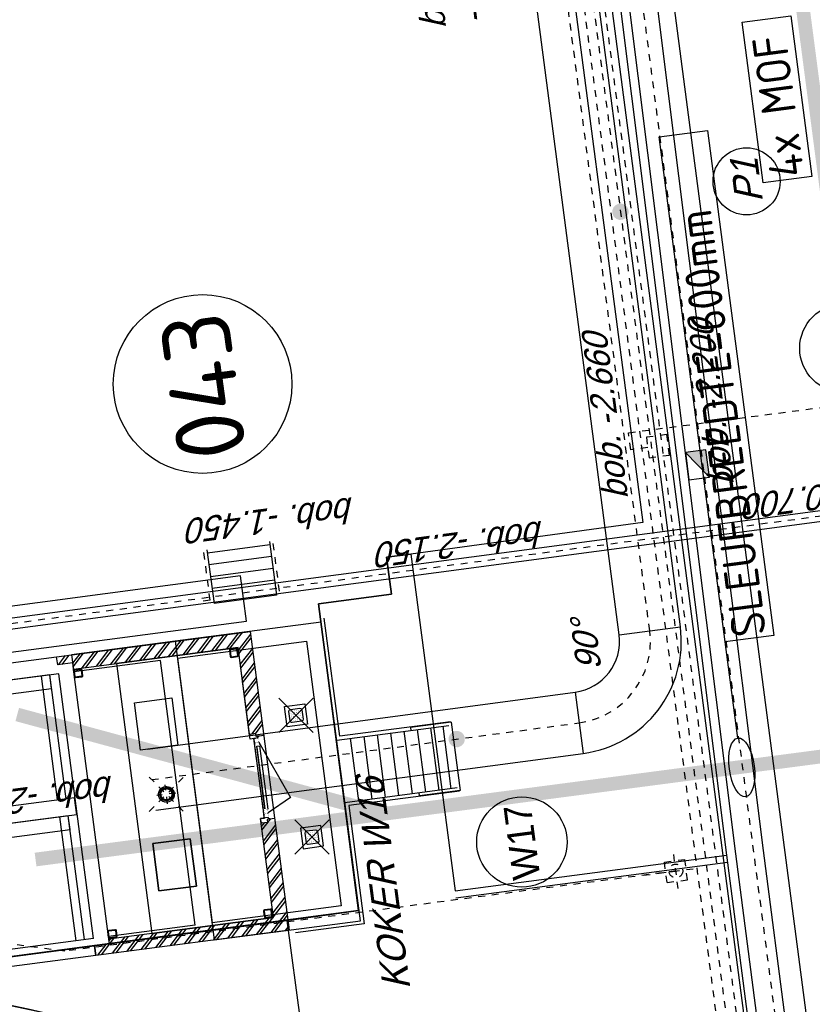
# Model space of a CAD drawing. Header units: metres. Extents: x 118052 to 118564, y 454784 to 455719.
# Tile 42 of 160: x 118235 to 118246, y 455232 to 455247. Entities that reach past the tile are written whole.
import ezdxf
from ezdxf.enums import TextEntityAlignment as Align

# ---------------------------------------------------------------- set-up
doc = ezdxf.new("R2010")
doc.units = ezdxf.units.M
doc.header["$LTSCALE"] = 0.5
doc.header["$PDMODE"] = 3
doc.header["$PDSIZE"] = 0.25
for name, pattern in [('CENTER', [2, 1.25, -0.25, 0.25, -0.25]), ('DASHED', [19.049999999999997, 12.7, -6.35]), ('HIDDEN2', [4.762499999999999, 3.175, -1.5875]), ('Tauw_L_Center1', [13, 8, -1.67, 1.66, -1.67]), ('Tauw_L_Center2', [6.4990000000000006, 4, -0.833, 0.833, -0.833]), ('Tauw_L_Center3', [4.338, 2.66, -0.556, 0.556, -0.5660000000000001])]:
    doc.linetypes.add(name, pattern=pattern)
for name, color, linetype in [('_gebouwen', 7, 'Continuous'), ('_molgoot', 7, 'Continuous'), ('_ob10', 7, 'Continuous'), ('_straatkolk', 7, 'Continuous'), ('_tb13', 7, 'Continuous'), ('_verharding', 7, 'Continuous'), ('A06-001-01', 7, 'Continuous'), ('EL_N_A_EB00----REVISIE~-_-----', 1, 'Continuous'), ('GRAAFWERKZAAMHEDEN', 6, 'Continuous'), ('KABELLOOP', 6, 'Continuous'), ('Koningsstal VIEUWPORT', 254, 'Continuous'), ('MOF', 6, 'Continuous'), ('ZU_B_-_EL999---LD_pvc160_vbr11~H_-----', 1, 'Tauw_L_Center2'), ('ZU_B_-_EL999---SYM_DRAINPUT~-_002--', 2, 'Tauw_L_Center2'), ('ZU_N_-_AB00----ONDERDEEL__18_^200~N_-----', 7, 'Continuous'), ('ZU_N_-_AB00----ONDERDEEL__20_^200~M_-----', 7, 'Continuous'), ('ZU_N_-_AL999---LP_PE-75_sdr00__18_^200~-_-----', 7, 'Continuous'), ('ZU_N_-_AL999---LS_gvk900_vgr05__18_^200~N_-----', 7, 'Continuous'), ('ZU_N_-_AL999---LS_pvc160_vbr11__18_^200~N_-----', 7, 'Continuous'), ('ZU_N_-_AL999---LW_gvk500_sdr00__18_^200~N_-----', 7, 'Continuous'), ('ZU_N_-_AL999---LW_gvk900_vgr05__18_^200~B_-----', 7, 'Continuous'), ('ZU_N_-_AL999---LW_gvk900_vgr05__18_^200~N_-----', 7, 'Continuous'), ('ZU_N_-_AL999---LW_gvk900_vgr05__20_^200~M_-----', 7, 'Continuous'), ('ZU_N_-_EL999---LB_PE-110_sdr00~H_-----', 2, 'Tauw_L_Center2'), ('ZU_N_-_EL999---LK_pvc125_sdr34~H_-----', 2, 'Tauw_L_Center2'), ('ZU_N_-_EL999---LP_PE-75_sdr00~H_-----', 2, 'Tauw_L_Center2'), ('ZU_N_-_EL999---LR_PE-110_sdr00~H_-----', 2, 'Tauw_L_Center2'), ('ZU_N_-_EL999---LS_pvc160_vbr11~H_-----', 2, 'Tauw_L_Center2'), ('ZU_N_-_EL999---LS_pvc160_vbr11~W_-----', 8, 'Continuous'), ('ZU_N_-_EL999---LW_gvk900_vgr05~H_-----', 2, 'Tauw_L_Center1'), ('ZU_N_-_EL999---LW_gvk900_vgr05~W_-----', 2, 'Continuous'), ('ZU_N_-_EL999---SYM_STRAATKOLK~-_----c', 7, 'Tauw_L_Center2'), ('ZU_N_-_ML999---LK_pvc125_sdr34__20_^200~M_-----', 7, 'Continuous'), ('ZU_N_-_ML999---LW_gvk900_vgr05__20_^200~M_-----', 7, 'Continuous'), ('ZU_N_A_EB00--GhALU_LEUNING~-_-----', 7, 'Tauw_L_Center3'), ('ZU_N_A_EB00--GhALU_TRAP_DUN~-_-----', 7, 'Continuous'), ('ZU_N_D_EB00--F-METSELWERK~-_-----', 7, 'Continuous')]:
    doc.layers.add(name, color=color, linetype=linetype)
doc.layers.add('ZU_N_-_AL999---LP_PE-75_sdr00__20_^200~Mt-----', color=7, linetype='Continuous', plot=False)
doc.layers.add('ZU_N_-_ML999---LP_PE-75_sdr00__20_^200~Mt-----', color=7, linetype='Continuous', plot=False)
doc.styles.add('BURO-025', font='Isocp.shx', dxfattribs={"height": 500})
doc.styles.add('ISOCPEUR', font='isocpeur.ttf', dxfattribs={"height": 2.5})
doc.styles.add('tcb_isocp', font='tcb_isocp.shx')

# ---------------------------------------------------------------- blocks, each defined once
blk = doc.blocks.new('*U9')
at = {"layer": '_straatkolk'}
blk.add_hatch(color=256, dxfattribs=at).paths.add_polyline_path([(0.1997073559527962, -0.1502915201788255), (0.1997073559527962, 0.1497084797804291), (-0.2002926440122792, -0.1502915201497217)])
blk.add_lwpolyline([(0.1997073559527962, -0.1502915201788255), (0.1997073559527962, 0.1497084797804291), (-0.2002926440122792, 0.1497084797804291), (-0.2002926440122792, -0.1502915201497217)], close=True, dxfattribs=at)
blk.add_lwpolyline([(-0.2002926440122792, -0.1502915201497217), (0.1997073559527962, 0.1497084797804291)], dxfattribs=at)
blk = doc.blocks.new('_ZUSTRPBA')
at = {"linetype": 'CENTER'}
for p, q in [((-140, 0), (140, 0)), ((0, 140), (0, -140))]:
    blk.add_line(p, q, dxfattribs=at)
at = {"color": 8, "linetype": 'HIDDEN2'}
blk.add_circle((0, 0), 115, dxfattribs=at)
for radius in [95, 83]:
    blk.add_circle((0, 0), radius)
at = {"linetype": 'CENTER'}
blk.add_point((0, 0), dxfattribs=at)
blk = doc.blocks.new('A$C4EE30D3E')
at = {"layer": 'ZU_N_D_EB00--F-METSELWERK~-_-----'}
h = blk.add_hatch(dxfattribs=at)
h.set_pattern_fill('10300013,O', color=256, scale=75000, angle=360)
h.set_pattern_definition([(135, (819.9998546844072, -7044.293678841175), (-106.0660171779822, -106.0660171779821), []), (135, (766.9673546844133, -7044.293678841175), (-106.0660171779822, -106.0660171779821), [])])
h.paths.add_polyline_path([(209.999854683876, -5839.293678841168), (139.9998546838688, -5839.293678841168), (139.9998546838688, -5619.293678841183), (-0.0001453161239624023, -5619.293678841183), (-0.0001453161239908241, -8469.293678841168), (1639.999854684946, -8469.293678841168), (1639.999854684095, -8354.29367884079), (1597.999854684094, -8354.29367884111), (1597.999854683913, -8259.293678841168), (209.999854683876, -8259.293678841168)])
h = blk.add_hatch(dxfattribs=at)
h.set_pattern_fill('10300013,O', color=256, scale=75000, angle=360)
h.set_pattern_definition([(135, (3624.999854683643, -7044.293678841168), (-106.0660171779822, -106.0660171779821), []), (135, (3571.967354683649, -7044.293678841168), (-106.0660171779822, -106.0660171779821), [])])
h.paths.add_polyline_path([(4389.999854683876, -5619.293678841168), (4269.999854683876, -5619.293678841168), (4269.999854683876, -5839.293678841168), (4179.999854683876, -5839.293678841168), (4179.999854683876, -8259.293678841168), (2901.999854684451, -8259.293678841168), (2901.999854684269, -8354.29367884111), (2859.999854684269, -8354.29367884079), (2859.999854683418, -8469.293678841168), (4389.999854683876, -8469.293678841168)])
for p, q in [((4139.999854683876, -5619.293678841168), (4139.999854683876, 999.9999971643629)), ((249.999854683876, -5361.640278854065), (2069.999854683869, -5361.640278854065)), ((2319.999854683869, -5361.640278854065), (4139.999854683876, -5361.640278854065)), ((249.999854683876, -5486.640278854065), (2069.999854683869, -5486.640278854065)), ((2319.999854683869, -5486.640278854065), (4139.999854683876, -5486.640278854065)), ((-0.0001453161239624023, -8469.293678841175), (-0.0001453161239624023, -5619.293678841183)), ((-0.0001453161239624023, -5619.293678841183), (139.9998546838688, -5619.293678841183)), ((139.9998546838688, -5839.293678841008), (139.9998546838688, -5619.293678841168)), ((139.9998546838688, -5619.293678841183), (139.9998546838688, -5839.293678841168)), ((2069.999854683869, -5611.640278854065), (2319.999854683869, -5611.640278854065)), ((4269.999854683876, -5619.293678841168), (4389.999854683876, -5619.293678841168)), ((4269.999854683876, -5839.293678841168), (4269.999854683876, -5619.293678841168)), ((4269.999854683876, -5619.293678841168), (4389.999854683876, -5619.293678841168)), ((4269.999854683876, -5839.293678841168), (4269.999854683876, -5619.293678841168)), ((4389.999854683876, -5619.293678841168), (4389.999854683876, -8469.293678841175)), ((139.9998546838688, -5839.293678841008), (249.999854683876, -5839.293678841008)), ((139.9998546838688, -5839.293678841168), (209.999854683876, -5839.293678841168)), ((209.999854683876, -8259.293678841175), (209.999854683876, -5839.293678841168)), ((249.999854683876, -7111.640278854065), (249.999854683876, -5839.293678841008)), ((249.999854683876, -5839.293678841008), (4139.999854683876, -5839.293678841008)), ((4159.999854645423, -5839.293678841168), (4069.999854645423, -5839.293678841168)), ((4139.999854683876, -7111.640278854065), (4139.999854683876, -5839.293678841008)), ((4139.999854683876, -5839.293678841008), (4269.999854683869, -5839.293678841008)), ((4139.999854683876, -5839.293678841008), (4169.999854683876, -5839.293678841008)), ((4179.999854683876, -5839.293678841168), (4179.999854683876, -8259.293678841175)), ((249.999854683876, -7111.640278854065), (4139.999854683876, -7111.640278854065)), ((-0.0001453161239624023, -7361.640278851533), (-0.0001453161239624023, -9511.295225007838)), ((249.9998547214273, -9261.295225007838), (249.9998546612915, -7361.640278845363)), ((4139.999854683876, -7361.640278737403), (249.9998546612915, -7361.640278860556)), ((4139.999854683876, -7361.640278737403), (4139.999854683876, -9261.295225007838)), ((4389.999854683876, -9511.295225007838), (4389.999854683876, -7361.640278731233)), ((209.999854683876, -8259.293678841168), (1664.999854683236, -8259.293678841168)), ((1597.999854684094, -8354.29367884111), (1597.999854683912, -8259.293678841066)), ((1609.999854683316, -8269.293678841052), (1597.999854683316, -8269.29367884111)), ((1597.999854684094, -8354.29367884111), (1597.999854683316, -8269.29367884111)), ((1664.999854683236, -8259.293678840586), (1609.999854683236, -8259.293678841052)), ((1609.999854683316, -8269.293678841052), (1609.999854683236, -8259.293678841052)), ((1664.999854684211, -8374.293678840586), (1664.999854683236, -8259.293678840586)), ((1664.999854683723, -8316.820662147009), (2834.99985468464, -8316.820662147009)), ((1724.097308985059, -8316.820662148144), (1736.36602673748, -8316.820662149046)), ((2775.902400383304, -8316.820662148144), (2763.633682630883, -8316.820662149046)), ((2834.999854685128, -8259.293678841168), (4179.999854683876, -8259.293678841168)), ((2834.999854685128, -8259.293678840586), (2889.999854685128, -8259.293678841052)), ((2834.999854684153, -8374.293678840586), (2834.999854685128, -8259.293678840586)), ((2889.999854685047, -8269.293678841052), (2889.999854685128, -8259.293678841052)), ((2889.999854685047, -8269.293678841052), (2901.999854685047, -8269.29367884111)), ((2901.999854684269, -8354.29367884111), (2901.999854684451, -8259.293678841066)), ((2901.999854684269, -8354.29367884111), (2901.999854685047, -8269.29367884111)), ((1639.999854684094, -8354.29367884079), (1597.999854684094, -8354.29367884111)), ((1639.999854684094, -8354.29367884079), (1597.999854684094, -8354.29367884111)), ((1639.999854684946, -8469.29367883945), (1639.999854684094, -8354.29367884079)), ((1664.999854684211, -8374.293678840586), (1639.999854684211, -8374.29367884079)), ((1724.097308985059, -8381.815130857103), (1736.36602673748, -8381.815130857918)), ((1914.089940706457, -8733.79666702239), (1734.551874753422, -8381.815130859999)), ((2720.018102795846, -8381.815130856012), (1786.525841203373, -8381.815130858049)), ((2700.018102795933, -8342.120140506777), (1799.981606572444, -8342.120140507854)), ((1799.981606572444, -8342.120140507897), (2713.473868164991, -8342.120140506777)), ((2773.611825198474, -8381.81513085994), (1914.089940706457, -8733.79666702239)), ((2713.473868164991, -8381.81513085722), (2713.473868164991, -8342.120140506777)), ((2775.902400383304, -8381.815130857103), (2763.633682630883, -8381.815130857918)), ((2834.999854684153, -8374.293678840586), (2834.999854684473, -8327.005339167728)), ((2834.999854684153, -8374.293678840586), (2859.999854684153, -8374.29367884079)), ((2859.999854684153, -8374.29367884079), (2859.999854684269, -8354.29367884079)), ((2859.999854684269, -8354.29367884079), (2901.999854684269, -8354.29367884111)), ((2859.999854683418, -8469.29367883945), (2859.999854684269, -8354.29367884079)), ((2859.999854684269, -8354.29367884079), (2901.999854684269, -8354.29367884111)), ((-0.0001453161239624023, -8469.293678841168), (4389.999854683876, -8469.293678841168)), ((4139.999854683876, -9261.295225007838), (249.9998547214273, -9261.295225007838)), ((-0.0001453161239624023, -9511.295225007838), (4389.999854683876, -9511.295225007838)), ((1734.99985464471, -11159.69268491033), (1734.999854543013, -9511.295225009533)), ((2654.999854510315, -9511.295225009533), (2654.999854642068, -11159.69268488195)), ((2654.999854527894, -9710.015632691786), (1734.999854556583, -9710.01563272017)), ((2654.999854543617, -9906.690315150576), (1734.999854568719, -9906.690315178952)), ((2654.999854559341, -10103.36499760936), (1734.999854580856, -10103.36499763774)), ((2654.999854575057, -10300.03968006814), (1734.999854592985, -10300.03968009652)), ((1694.999854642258, -11200.00000292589), (1694.999854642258, -10600.00000292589)), ((1694.999854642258, -10600.00000292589), (1734.999854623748, -10600.00000292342)), ((2654.99985459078, -10496.71436252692), (1734.999854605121, -10496.71436255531)), ((2694.99985459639, -10600.0000028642), (2654.9998546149, -10600.00000286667)), ((2694.999854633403, -11200.0000028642), (2694.99985459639, -10600.0000028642)), ((2654.999854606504, -10693.38904498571), (1734.999854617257, -10693.38904501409)), ((2654.99985462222, -10890.0637274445), (1734.999854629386, -10890.06372747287)), ((2654.999854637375, -11068.39145600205), (1734.999854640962, -11068.39145603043)), ((2694.999854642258, -11200.00000289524), (1694.999854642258, -11200.00000292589))]:
    blk.add_line(p, q, dxfattribs=at)
for points in [[(-38.83307721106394, 1249.999997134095), (4389.999854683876, 1249.999997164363), (4389.999854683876, -5619.293678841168)], [(2069.999854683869, -5611.640278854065), (2069.999854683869, -1000.000002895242)], [(2319.999854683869, -5611.640278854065), (2319.999854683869, -1000.000002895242)], [(249.999854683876, -5619.293678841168), (249.999854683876, -2156.846134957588), (-128.5851592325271, -2080.833560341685)], [(139.9998546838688, -5619.293678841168), (-0.0001453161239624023, -5619.293678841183), (-0.0001453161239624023, -2361.640278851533), (-168.683258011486, -2327.771960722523)], [(249.999854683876, -5619.293678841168), (4139.999854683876, -5619.293678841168)], [(4389.999854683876, -7361.640278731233), (-0.0001453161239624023, -7361.640278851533)], [(1684.999854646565, -11189.69113788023), (1684.999854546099, -9561.295225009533), (-50.00014524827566, -9561.295225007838), (-50.000145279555, -8547.269211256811)], [(2704.999854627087, -11189.69113783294), (2704.999854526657, -9561.29522494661), (4442.744072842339, -9561.295224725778)]]:
    blk.add_lwpolyline(points, dxfattribs=at)
for points in [[(2069.999854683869, -5486.640278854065), (2069.999854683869, -2236.640278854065), (1869.999854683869, -2236.640278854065), (1869.999854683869, -5486.640278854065)], [(4139.999854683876, -5486.640278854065), (4139.999854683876, -2236.640278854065), (3939.999854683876, -2236.640278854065), (3939.999854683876, -5486.640278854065)], [(1507.618902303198, -7205.35628735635), (1507.618902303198, -6655.35628735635), (812.3808070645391, -6655.35628735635), (812.3808070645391, -7205.35628735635)], [(2882.380807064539, -7205.35628735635), (2882.380807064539, -6655.35628735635), (3577.618902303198, -6655.35628735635), (3577.618902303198, -7205.35628735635)], [(1149.999854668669, -8819.293678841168), (1149.999854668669, -9119.293678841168), (1449.999854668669, -9119.293678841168), (1449.999854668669, -8819.293678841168)], [(3239.999854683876, -8819.293678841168), (3239.999854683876, -9119.293678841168), (2939.999854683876, -9119.293678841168), (2939.999854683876, -8819.293678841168)]]:
    blk.add_lwpolyline(points, close=True, dxfattribs=at)
at = {"layer": 'ZU_N_D_EB00--F-METSELWERK~-_-----', "flags": 128}
for points in [[(279.999854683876, -5959.293678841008), (235.999854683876, -5959.293678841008, -0.414213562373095), (219.999854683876, -5943.293678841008), (219.999854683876, -5855.293678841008, -0.414213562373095), (235.999854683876, -5839.293678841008), (323.999854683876, -5839.293678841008, -0.4142135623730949), (339.999854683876, -5855.293678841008), (339.999854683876, -5943.293678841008, -0.414213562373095), (323.999854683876, -5959.293678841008)], [(279.999854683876, -5949.293678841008), (235.999854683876, -5949.293678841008, -0.4142135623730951), (229.999854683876, -5943.293678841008), (229.999854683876, -5855.293678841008, -0.4142135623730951), (235.999854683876, -5849.293678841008), (323.999854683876, -5849.293678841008, -0.4142135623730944), (329.999854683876, -5855.293678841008), (329.999854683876, -5943.293678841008, -0.4142135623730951), (323.999854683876, -5949.293678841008)], [(4109.999854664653, -5959.293678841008), (4065.999854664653, -5959.293678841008, -0.414213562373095), (4049.999854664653, -5943.293678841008), (4049.999854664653, -5855.293678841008, -0.414213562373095), (4065.999854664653, -5839.293678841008), (4153.999854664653, -5839.293678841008, -0.4142135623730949), (4169.999854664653, -5855.293678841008), (4169.999854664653, -5943.293678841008, -0.414213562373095), (4153.999854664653, -5959.293678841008)], [(4109.999854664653, -5949.293678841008), (4065.999854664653, -5949.293678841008, -0.4142135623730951), (4059.999854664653, -5943.293678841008), (4059.999854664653, -5855.293678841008, -0.4142135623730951), (4065.999854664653, -5849.293678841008), (4153.999854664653, -5849.293678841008, -0.4142135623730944), (4159.999854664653, -5855.293678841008), (4159.999854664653, -5943.293678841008, -0.4142135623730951), (4153.999854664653, -5949.293678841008)], [(2194.999854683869, -7060.640278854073, -1), (2194.999854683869, -6830.640278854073, -1)], [(2194.999854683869, -7040.640278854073, -1), (2194.999854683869, -6850.640278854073, -1)], [(2194.999854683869, -7028.640278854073, -1), (2194.999854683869, -6862.640278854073, -1)], [(279.9998546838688, -8129.293678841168), (235.9998546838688, -8129.293678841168, 0.414213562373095), (219.9998546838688, -8145.293678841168), (219.9998546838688, -8233.293678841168, 0.414213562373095), (235.9998546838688, -8249.293678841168), (323.9998546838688, -8249.293678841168, 0.4142135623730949), (339.9998546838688, -8233.293678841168), (339.9998546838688, -8145.293678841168, 0.414213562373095), (323.9998546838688, -8129.293678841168)], [(279.9998546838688, -8139.293678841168), (235.9998546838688, -8139.293678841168, 0.4142135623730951), (229.9998546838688, -8145.293678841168), (229.9998546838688, -8233.293678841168, 0.4142135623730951), (235.9998546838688, -8239.293678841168), (323.9998546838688, -8239.293678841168, 0.4142135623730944), (329.9998546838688, -8233.293678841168), (329.9998546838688, -8145.293678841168, 0.4142135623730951), (323.9998546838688, -8139.293678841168)], [(4109.999854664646, -8129.293678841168), (4065.999854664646, -8129.293678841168, 0.414213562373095), (4049.999854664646, -8145.293678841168), (4049.999854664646, -8233.293678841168, 0.414213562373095), (4065.999854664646, -8249.293678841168), (4153.999854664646, -8249.293678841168, 0.4142135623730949), (4169.999854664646, -8233.293678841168), (4169.999854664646, -8145.293678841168, 0.414213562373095), (4153.999854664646, -8129.293678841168)], [(4109.999854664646, -8139.293678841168), (4065.999854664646, -8139.293678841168, 0.4142135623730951), (4059.999854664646, -8145.293678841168), (4059.999854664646, -8233.293678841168, 0.4142135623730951), (4065.999854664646, -8239.293678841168), (4153.999854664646, -8239.293678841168, 0.4142135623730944), (4159.999854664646, -8233.293678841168), (4159.999854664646, -8145.293678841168, 0.4142135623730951), (4153.999854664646, -8139.293678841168)]]:
    blk.add_lwpolyline(points, format="xyb", close=True, dxfattribs=at)
blk.add_lwpolyline([(4389.999854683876, -7361.640278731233), (4389.999854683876, -5839.293678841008), (4139.999854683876, -5839.293678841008)], dxfattribs=at)
for points in [[(209.999854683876, -6469.868626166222), (209.999854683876, -8259.293678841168), (1664.999854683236, -8259.293678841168), (1664.999854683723, -8316.820662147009), (1671.780429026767, -8316.820662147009), (1671.780429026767, -8316.815130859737), (1721.780429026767, -8316.815130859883), (1741.780429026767, -8316.81513085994), (1741.780429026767, -8316.820662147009), (1746.948586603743, -8316.820662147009), (1746.948586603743, -8316.815130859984), (1779.981606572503, -8316.815130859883), (1799.981606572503, -8316.815130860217), (1799.981606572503, -8316.820662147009), (2700.018102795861, -8316.820662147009), (2700.018102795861, -8316.815130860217), (2720.018102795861, -8316.815130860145), (2753.05112276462, -8316.815130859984), (2753.05112276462, -8316.820662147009), (2758.219280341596, -8316.820662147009), (2758.219280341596, -8316.81513085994), (2778.219280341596, -8316.815130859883), (2828.219280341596, -8316.815130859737), (2828.219280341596, -8316.820662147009), (2834.99985468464, -8316.820662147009), (2834.999854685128, -8259.293678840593), (2889.999854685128, -8259.293678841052), (4179.999854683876, -8259.293678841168), (4179.999854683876, -6469.868626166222)], [(1507.618902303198, -7205.35628735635), (812.3808070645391, -7205.35628735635), (812.3808070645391, -6655.35628735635), (1507.618902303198, -6655.35628735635)], [(2882.380807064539, -7205.35628735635), (2882.380807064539, -6655.35628735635), (3577.618902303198, -6655.35628735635), (3577.618902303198, -7205.35628735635)]]:
    blk.add_lwpolyline(points, close=True, dxfattribs=at)
at = {"layer": 'ZU_N_D_EB00--F-METSELWERK~-_-----', "const_width": 2}
for points in [[(1654.780429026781, -8381.815130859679), (1722.769210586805, -8381.81513085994), (1721.780429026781, -8381.815130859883), (1721.780429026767, -8316.815130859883), (1671.780429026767, -8316.815130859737), (1671.780429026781, -8381.815130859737), (1654.780429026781, -8381.815130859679)], [(1721.780429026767, -8316.815130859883), (1741.780429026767, -8316.81513085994)], [(1726.38788416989, -8381.81513085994), (1799.981606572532, -8381.815130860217), (1779.981606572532, -8381.815130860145), (1779.981606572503, -8316.815130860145)], [(1779.981606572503, -8316.815130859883), (1746.948586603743, -8316.815130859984), (1746.948586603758, -8324.219237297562)], [(1779.981606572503, -8316.815130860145), (1799.981606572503, -8316.815130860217), (1799.981606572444, -8342.120140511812), (1779.981606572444, -8342.120140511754)], [(2773.611825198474, -8381.81513085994), (2700.018102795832, -8381.815130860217), (2720.018102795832, -8381.815130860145), (2720.018102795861, -8316.815130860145)], [(2720.018102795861, -8316.815130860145), (2700.018102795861, -8316.815130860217), (2700.018102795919, -8342.120140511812), (2720.018102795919, -8342.120140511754)], [(2720.018102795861, -8316.815130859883), (2753.05112276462, -8316.815130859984), (2753.051122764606, -8324.219237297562)], [(2778.219280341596, -8316.815130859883), (2758.219280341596, -8316.81513085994)], [(2845.219280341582, -8381.815130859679), (2777.230498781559, -8381.81513085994), (2778.219280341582, -8381.815130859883), (2778.219280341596, -8316.815130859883), (2828.219280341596, -8316.815130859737), (2828.219280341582, -8381.815130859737), (2845.219280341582, -8381.815130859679)], [(1721.780429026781, -8373.231417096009), (1730.739068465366, -8373.231417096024), (1729.138503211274, -8373.231417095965)], [(1747.952211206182, -8324.219237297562), (1734.551874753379, -8324.219237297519), (1734.551874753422, -8381.815130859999), (1725.983715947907, -8381.81513085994)], [(2752.047498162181, -8324.219237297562), (2765.447834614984, -8324.219237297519), (2765.447834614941, -8381.815130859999), (2774.015993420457, -8381.81513085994)], [(2778.219280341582, -8373.231417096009), (2769.260640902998, -8373.231417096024), (2770.861206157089, -8373.231417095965)]]:
    blk.add_lwpolyline(points, dxfattribs=at)
at = {"layer": 'ZU_N_D_EB00--F-METSELWERK~-_-----'}
for points in [[(1204.999854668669, -8899.293678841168), (1204.999854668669, -9039.293678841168, 0.414213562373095), (1229.999854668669, -9064.293678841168), (1369.999854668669, -9064.293678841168, 0.414213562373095), (1394.999854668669, -9039.293678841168), (1394.999854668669, -8899.293678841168, 0.414213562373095), (1369.999854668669, -8874.293678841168), (1229.999854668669, -8874.293678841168, 0.414213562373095)], [(3184.999854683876, -8899.293678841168), (3184.999854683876, -9039.293678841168, -0.414213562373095), (3159.999854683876, -9064.293678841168), (3019.999854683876, -9064.293678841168, -0.414213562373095), (2994.999854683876, -9039.293678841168), (2994.999854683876, -8899.293678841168, -0.414213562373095), (3019.999854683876, -8874.293678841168), (3159.999854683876, -8874.293678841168, -0.414213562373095)]]:
    blk.add_lwpolyline(points, format="xyb", close=True, dxfattribs=at)
at = {"layer": 'ZU_N_D_EB00--F-METSELWERK~-_-----', "const_width": 4, "flags": 128}
for points in [[(1229.999854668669, -8897.293678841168, 1), (1229.999854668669, -8901.293678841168, 1)], [(1257.999854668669, -8897.293678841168, 1), (1257.999854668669, -8901.293678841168, 1)], [(1285.999854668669, -8897.293678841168, 1), (1285.999854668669, -8901.293678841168, 1)], [(1313.999854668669, -8897.293678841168, 1), (1313.999854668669, -8901.293678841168, 1)], [(1341.999854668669, -8897.293678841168, 1), (1341.999854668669, -8901.293678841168, 1)], [(1369.999854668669, -8897.293678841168, 1), (1369.999854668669, -8901.293678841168, 1)], [(3019.999854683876, -8897.293678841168, -1), (3019.999854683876, -8901.293678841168, -1)], [(3047.999854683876, -8897.293678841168, -1), (3047.999854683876, -8901.293678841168, -1)], [(3075.999854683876, -8897.293678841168, -1), (3075.999854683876, -8901.293678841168, -1)], [(3103.999854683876, -8897.293678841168, -1), (3103.999854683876, -8901.293678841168, -1)], [(3131.999854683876, -8897.293678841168, -1), (3131.999854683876, -8901.293678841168, -1)], [(3159.999854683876, -8897.293678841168, -1), (3159.999854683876, -8901.293678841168, -1)], [(1229.999854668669, -8925.293678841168, 1), (1229.999854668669, -8929.293678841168, 1)], [(1229.999854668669, -8953.293678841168, 1), (1229.999854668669, -8957.293678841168, 1)], [(1229.999854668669, -8981.293678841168, 1), (1229.999854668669, -8985.293678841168, 1)], [(1229.999854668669, -9009.293678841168, 1), (1229.999854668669, -9013.293678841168, 1)], [(1229.999854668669, -9037.293678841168, 1), (1229.999854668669, -9041.293678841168, 1)], [(1257.999854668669, -8925.293678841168, 1), (1257.999854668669, -8929.293678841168, 1)], [(1257.999854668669, -8953.293678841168, 1), (1257.999854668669, -8957.293678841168, 1)], [(1257.999854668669, -8981.293678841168, 1), (1257.999854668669, -8985.293678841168, 1)], [(1257.999854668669, -9009.293678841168, 1), (1257.999854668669, -9013.293678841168, 1)], [(1257.999854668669, -9037.293678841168, 1), (1257.999854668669, -9041.293678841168, 1)], [(1285.999854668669, -8925.293678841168, 1), (1285.999854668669, -8929.293678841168, 1)], [(1285.999854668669, -8953.293678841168, 1), (1285.999854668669, -8957.293678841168, 1)], [(1285.999854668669, -8981.293678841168, 1), (1285.999854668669, -8985.293678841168, 1)], [(1285.999854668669, -9009.293678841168, 1), (1285.999854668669, -9013.293678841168, 1)], [(1285.999854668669, -9037.293678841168, 1), (1285.999854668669, -9041.293678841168, 1)], [(1313.999854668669, -8925.293678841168, 1), (1313.999854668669, -8929.293678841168, 1)], [(1313.999854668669, -8953.293678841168, 1), (1313.999854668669, -8957.293678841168, 1)], [(1313.999854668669, -8981.293678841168, 1), (1313.999854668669, -8985.293678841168, 1)], [(1313.999854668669, -9009.293678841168, 1), (1313.999854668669, -9013.293678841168, 1)], [(1313.999854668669, -9037.293678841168, 1), (1313.999854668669, -9041.293678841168, 1)], [(1341.999854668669, -8925.293678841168, 1), (1341.999854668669, -8929.293678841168, 1)], [(1341.999854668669, -8953.293678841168, 1), (1341.999854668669, -8957.293678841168, 1)], [(1341.999854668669, -8981.293678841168, 1), (1341.999854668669, -8985.293678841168, 1)], [(1341.999854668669, -9009.293678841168, 1), (1341.999854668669, -9013.293678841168, 1)], [(1341.999854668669, -9037.293678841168, 1), (1341.999854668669, -9041.293678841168, 1)], [(1369.999854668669, -8925.293678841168, 1), (1369.999854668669, -8929.293678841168, 1)], [(1369.999854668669, -8953.293678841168, 1), (1369.999854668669, -8957.293678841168, 1)], [(1369.999854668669, -8981.293678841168, 1), (1369.999854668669, -8985.293678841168, 1)], [(1369.999854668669, -9009.293678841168, 1), (1369.999854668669, -9013.293678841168, 1)], [(1369.999854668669, -9037.293678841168, 1), (1369.999854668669, -9041.293678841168, 1)], [(3019.999854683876, -8925.293678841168, -1), (3019.999854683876, -8929.293678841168, -1)], [(3019.999854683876, -8953.293678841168, -1), (3019.999854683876, -8957.293678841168, -1)], [(3019.999854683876, -8981.293678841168, -1), (3019.999854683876, -8985.293678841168, -1)], [(3019.999854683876, -9009.293678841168, -1), (3019.999854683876, -9013.293678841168, -1)], [(3019.999854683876, -9037.293678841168, -1), (3019.999854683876, -9041.293678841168, -1)], [(3047.999854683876, -8925.293678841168, -1), (3047.999854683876, -8929.293678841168, -1)], [(3047.999854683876, -8953.293678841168, -1), (3047.999854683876, -8957.293678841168, -1)], [(3047.999854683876, -8981.293678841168, -1), (3047.999854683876, -8985.293678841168, -1)], [(3047.999854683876, -9009.293678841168, -1), (3047.999854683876, -9013.293678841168, -1)], [(3047.999854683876, -9037.293678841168, -1), (3047.999854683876, -9041.293678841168, -1)], [(3075.999854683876, -8925.293678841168, -1), (3075.999854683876, -8929.293678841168, -1)], [(3075.999854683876, -8953.293678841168, -1), (3075.999854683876, -8957.293678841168, -1)], [(3075.999854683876, -8981.293678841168, -1), (3075.999854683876, -8985.293678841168, -1)], [(3075.999854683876, -9009.293678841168, -1), (3075.999854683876, -9013.293678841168, -1)], [(3075.999854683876, -9037.293678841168, -1), (3075.999854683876, -9041.293678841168, -1)], [(3103.999854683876, -8925.293678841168, -1), (3103.999854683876, -8929.293678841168, -1)], [(3103.999854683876, -8953.293678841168, -1), (3103.999854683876, -8957.293678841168, -1)], [(3103.999854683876, -8981.293678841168, -1), (3103.999854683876, -8985.293678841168, -1)], [(3103.999854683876, -9009.293678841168, -1), (3103.999854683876, -9013.293678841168, -1)], [(3103.999854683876, -9037.293678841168, -1), (3103.999854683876, -9041.293678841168, -1)], [(3131.999854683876, -8925.293678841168, -1), (3131.999854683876, -8929.293678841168, -1)], [(3131.999854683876, -8953.293678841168, -1), (3131.999854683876, -8957.293678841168, -1)], [(3131.999854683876, -8981.293678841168, -1), (3131.999854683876, -8985.293678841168, -1)], [(3131.999854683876, -9009.293678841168, -1), (3131.999854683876, -9013.293678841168, -1)], [(3131.999854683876, -9037.293678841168, -1), (3131.999854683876, -9041.293678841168, -1)], [(3159.999854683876, -8925.293678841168, -1), (3159.999854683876, -8929.293678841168, -1)], [(3159.999854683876, -8953.293678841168, -1), (3159.999854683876, -8957.293678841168, -1)], [(3159.999854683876, -8981.293678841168, -1), (3159.999854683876, -8985.293678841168, -1)], [(3159.999854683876, -9009.293678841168, -1), (3159.999854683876, -9013.293678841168, -1)], [(3159.999854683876, -9037.293678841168, -1), (3159.999854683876, -9041.293678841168, -1)]]:
    blk.add_lwpolyline(points, format="xyb", close=True, dxfattribs=at)
at = {"layer": 'ZU_N_D_EB00--F-METSELWERK~-_-----'}
blk.add_lwpolyline([(2194.999854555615, -9518.482209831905, 0, 69.99999999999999, 0), (2194.999854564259, -9658.482209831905, 0, 0, 0), (2194.99985463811, -11068.39145601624, 0, 0, 0)], format="xyseb", dxfattribs=at)
for centre, start, end in [((1648.016003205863, -8386.074334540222), 56.21020881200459, 179.4276088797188), ((1649.201181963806, -8388.320429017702), 56.21020881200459, 179.4276088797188), ((1650.386360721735, -8390.56652349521), 56.21020881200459, 179.4276088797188), ((2849.613348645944, -8390.566523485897), 0.57239112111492, 123.7897911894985), ((2850.798527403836, -8388.320429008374), 0.57239112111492, 123.7897911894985), ((2851.983706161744, -8386.074334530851), 0.57239112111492, 123.7897911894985)]:
    blk.add_arc(centre, 7.552685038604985, start, end, dxfattribs=at)
for p in [(1299.999854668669, -8969.293678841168), (3089.999854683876, -8969.293678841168)]:
    blk.add_point(p, dxfattribs=at)
at = {"layer": 'ZU_N_D_EB00--F-METSELWERK~-_-----', "rotation": 90}
blk.add_blockref('_ZUSTRPBA', (2194.999854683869, -6945.640278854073), dxfattribs=at)
blk = doc.blocks.new('A$C6DFC50BF')
at = {"layer": 'GRAAFWERKZAAMHEDEN'}
blk.add_line((40191.50104397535, -53622.74525511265), (41605.84832626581, -53622.74525544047), dxfattribs=at)
blk.add_lwpolyline([(41605.84832626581, -53622.74525511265), (49029.0302542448, -53622.74525511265), (49029.0302542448, -54336.43633419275), (41605.84832626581, -54336.43633419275)], close=True, dxfattribs=at)
blk.add_ellipse((39759.37953770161, -53622.74525511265), major_axis=(432.1215062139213, -2.529356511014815e-09), ratio=0.4229227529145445, dxfattribs=at)
at = {"layer": 'KABELLOOP', "linetype": 'DASHED', "const_width": 200}
for points in [[(39767.83829933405, -43239.90334999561), (39767.83829933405, -55943.81955587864)], [(41897.83829933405, -43249.90334999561), (39767.83829933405, -48359.41402244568)]]:
    blk.add_lwpolyline(points, dxfattribs=at)
blk.add_lwpolyline([(186089.4575669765, -55943.81955587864), (-17582.16170054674, -55943.81955587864)], close=True, dxfattribs=at)
at = {"layer": 'MOF'}
blk.add_lwpolyline([(48165.4907335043, -55040.78477782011), (50525.77194744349, -55040.78477782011), (50525.77194744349, -55754.47585690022), (48165.4907335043, -55754.47585690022)], close=True, dxfattribs=at)
at = {"layer": 'GRAAFWERKZAAMHEDEN', "color": 2, "style": 'BURO-025'}
blk.add_text('SLEUFBREEDTE=600mm', height=500, rotation=359.9837082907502, dxfattribs=at).set_placement((41639.88167476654, -54232.40079855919))
at = {"layer": 'MOF', "color": 2, "style": 'BURO-025'}
blk.add_text('4x MOF', height=500, rotation=359.9837082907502, dxfattribs=at).set_placement((48199.52408194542, -55650.44032126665))
blk = doc.blocks.new('Leidingen')
at = {"layer": 'ZU_B_-_EL999---LD_pvc160_vbr11~H_-----'}
blk.add_lwpolyline([(-223841.1941884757, 7375.503761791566), (-223842.0472780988, 16360.03972124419), (-221247.6269789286, 26046.2321074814), (-227048.5729626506, 36091.56326435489)], dxfattribs=at)
at = {"layer": 'ZU_B_-_EL999---SYM_DRAINPUT~-_002--'}
for p, q in [((-223841.2397475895, 7855.321759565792), (-223841.1941884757, 7375.503761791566)), ((-223841.2175403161, 7621.439760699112), (-223841.1685016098, 7104.975762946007)), ((-223991.2084304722, 7525.48951845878), (-223691.2084317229, 7525.518003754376)), ((-223991.2084304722, 7525.48951845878), (-223991.1799452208, 7225.489519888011)), ((-223691.2084317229, 7525.518003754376), (-223691.1799465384, 7225.518005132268)), ((-224099.4261872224, 7375.479242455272), (-223582.96218967, 7375.528281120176)), ((-223991.1799452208, 7225.489519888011), (-223691.1799465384, 7225.518005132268))]:
    blk.add_line(p, q, dxfattribs=at)
blk.add_circle((-223841.1941884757, 7375.503761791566), 99.99999999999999, dxfattribs=at)
at = {"layer": 'ZU_N_-_EL999---LB_PE-110_sdr00~H_-----'}
blk.add_lwpolyline([(-189750.6245508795, 7068.149949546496), (-274747.4530802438, 7068.149949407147)], dxfattribs=at)
at = {"layer": 'ZU_N_-_EL999---LK_pvc125_sdr34~H_-----'}
blk.add_lwpolyline([(-217669.9615886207, 6980.167535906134), (-217669.9615886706, 7230.167535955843), (-217419.9615886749, 7230.167535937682), (-217419.9615886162, 1357.657148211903)], dxfattribs=at)
at = {"layer": 'ZU_N_-_EL999---LP_PE-75_sdr00~H_-----', "flags": 128}
blk.add_lwpolyline([(-118553.1989605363, 6962.016680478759), (-242100.8711517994, 6918.149949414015), (-260869.9927551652, 6918.149949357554), (-260869.9927551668, -569.120819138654), (-260869.9927551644, -22082.3711988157), (-262858.1002473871, -22082.37119882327)], dxfattribs=at)
at = {"layer": 'ZU_N_-_EL999---LR_PE-110_sdr00~H_-----'}
blk.add_lwpolyline([(-243248.162318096, 6768.149949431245), (-93379.19032985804, 6768.149945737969, -0.1316524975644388), (-90879.19033038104, 6098.276964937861), (-85840.80008835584, 3189.361002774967)], format="xyb", dxfattribs=at)
at = {"layer": 'ZU_N_-_EL999---LS_pvc160_vbr11~H_-----'}
blk.add_lwpolyline([(-207400.5396748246, 423.700595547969), (-207400.5396746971, 1809.027189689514, 0.4139953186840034), (-207482.4785693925, 1891.027166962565), (-218903.6576117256, 1903.668194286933, -0.4134970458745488), (-218985.5963875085, 1985.52862634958), (-219021.4141560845, 23287.2168978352, 0.1255619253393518), (-219031.5048029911, 23326.48626042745), (-220398.1384373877, 25820.17572806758)], format="xyb", dxfattribs=at)
at = {"layer": 'ZU_N_-_EL999---LS_pvc160_vbr11~W_-----'}
for points in [[(-207320.5396748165, 423.7005955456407), (-207320.5396746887, 1809.027189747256, 0.4139953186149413), (-207482.4189542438, 1971.027144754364), (-218903.5979965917, 1983.66817208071, -0.4134970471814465), (-218905.5965033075, 1985.664767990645), (-218941.4142718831, 23287.35303953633, 0.1255619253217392), (-218961.349452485, 23364.93397536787), (-220327.9830868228, 25858.6234429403)], [(-207480.5396748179, 423.7005955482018), (-207480.5396746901, 1809.027189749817, 0.4139953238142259), (-207482.5381843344, 1811.027189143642), (-218903.7172268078, 1823.668216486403, -0.4134970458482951), (-219065.5962716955, 1985.392484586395), (-219101.4140403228, 23287.08075613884, 0.125561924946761), (-219101.6601536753, 23288.03854539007), (-220468.2937879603, 25781.72801313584)]]:
    blk.add_lwpolyline(points, format="xyb", dxfattribs=at)
at = {"layer": 'ZU_N_-_EL999---LW_gvk900_vgr05~H_-----'}
for points in [[(-221527.901840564, 14778.5985577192), (-221517.2056820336, 8493.302473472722, 0.4137152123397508), (-220320.2074154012, 7298.339494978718), (-174635.3893089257, 7298.339494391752, 0.4142135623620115), (-173438.3893089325, 8495.339494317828), (-173438.3893088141, 9789.278736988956, 3.671559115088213e-05), (-173438.3893217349, 9789.454531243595), (-173438.4061372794, 9903.952736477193)], [(-241353.494222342, 8700.826479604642), (-241353.4942223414, 7410.1519819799, 0.414213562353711), (-240156.4942222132, 6213.1519820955), (-134155.3770706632, 6213.151982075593, 0.4142135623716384), (-132958.3770707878, 7410.151982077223), (-132958.3770707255, 9548.413386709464)]]:
    blk.add_lwpolyline(points, format="xyb", dxfattribs=at)
at = {"layer": 'ZU_N_-_EL999---LW_gvk900_vgr05~W_-----', "linetype": 'Continuous'}
for p, q in [((-221067.2063336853, 8494.068271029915), (-221967.2050304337, 8492.536675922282)), ((-220320.2074153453, 7748.339494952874), (-220320.2074153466, 6848.339494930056))]:
    blk.add_line(p, q, dxfattribs=at)
at = {"layer": 'ZU_N_-_EL999---LW_gvk900_vgr05~W_-----'}
for points in [[(-221977.901188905, 14777.83276016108), (-221967.2050304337, 8492.536675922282, 0.4137152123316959), (-220320.2074153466, 6848.339494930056), (-174635.3893089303, 6848.33949435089, 0.4142135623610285), (-172988.389308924, 8495.33949429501), (-172988.389308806, 9789.278736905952, 3.671559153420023e-05), (-172988.3893265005, 9789.520583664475), (-172990.871476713, 26690.72700653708)], [(-221077.9024921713, 14779.36435527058), (-221067.2063336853, 8494.068271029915, 0.413715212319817), (-220320.2074153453, 7748.339494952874), (-174635.3893088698, 7748.339494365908, 0.414213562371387), (-173888.3893089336, 8495.339494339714), (-173888.3893089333, 9789.278737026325, 3.671559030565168e-05), (-173888.3893168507, 9789.388478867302), (-173890.8714669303, 26690.59483048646)], [(-241803.4942224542, 8700.826479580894), (-241803.4942222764, 7410.151981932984, 0.4142135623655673), (-240156.4942222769, 5763.151982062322), (-134155.3770707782, 5763.151982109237, 0.4142135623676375), (-132508.3770707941, 7410.151982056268), (-132508.3770707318, 9548.41338668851)], [(-240903.4942223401, 8700.826479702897), (-240903.49422234, 7410.151982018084, 0.4142135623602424), (-240156.4942222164, 6663.151982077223), (-134155.3770707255, 6663.151982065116, 0.414213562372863), (-133408.3770709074, 7410.151982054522), (-133408.3770707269, 9548.413386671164)]]:
    blk.add_lwpolyline(points, format="xyb", dxfattribs=at)
at = {"layer": 'ZU_N_-_EL999---SYM_STRAATKOLK~-_----c', "lineweight": -3}
blk.add_lwpolyline([(-217819.961588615, 6680.167535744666), (-217519.9615886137, 6680.167535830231), (-217519.9615885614, 6980.167535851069), (-217819.9615887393, 6980.167535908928)], close=True, dxfattribs=at)
at = {"layer": 'ZU_N_-_ML999---LK_pvc125_sdr34__20_^200~M_-----'}
blk.add_circle((-216606.6037399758, 3954.816736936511), 645.7651491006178, dxfattribs=at)
at = {"layer": 'ZU_N_-_ML999---LP_PE-75_sdr00__20_^200~Mt-----', "flags": 128}
blk.add_lwpolyline([(-214211.7322090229, 6928.017651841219, 0, 0, 0), (-214224.4324883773, 7047.343688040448, 0, 91.82399999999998, 0), (-214223.4647269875, 7038.251044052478, 91.82399999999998, 169.728, 0), (-214220.7138464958, 7012.405024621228, 169.728, 221.712, 0), (-214216.5913358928, 6973.671793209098, 221.712, 240, 0), (-214211.7322090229, 6928.017651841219, 240, 221.712, 0), (-214206.8730821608, 6882.363510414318, 221.712, 169.728, 0), (-214202.7505715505, 6843.630279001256, 169.728, 91.82399999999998, 0), (-214199.9996910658, 6817.784259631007, 91.82399999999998, 0, 0), (-214199.0319298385, 6808.691615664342, 0, 0, 0), (-214211.7322090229, 6928.017651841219, 0, 0, 0), (-214063.371720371, 5534.090132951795, 0, 0, 0)], format="xyseb", dxfattribs=at)
at = {"layer": 'ZU_N_-_ML999---LP_PE-75_sdr00__20_^200~Mt-----'}
blk.add_circle((-214011.6104114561, 5047.764461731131), 489.0724809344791, dxfattribs=at)
at = {"layer": 'ZU_N_-_ML999---LW_gvk900_vgr05__20_^200~M_-----', "flags": 128}
blk.add_lwpolyline([(-221520.2703381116, 10294.16123389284, 0, 0, 0), (-221411.4084978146, 10344.64984360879, 0, 91.82399999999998, 0), (-221419.7037700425, 10340.80261154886, 91.82399999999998, 169.728, 0), (-221443.2832446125, 10329.86677874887, 169.728, 221.712, 0), (-221478.6197981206, 10313.47817594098, 221.712, 240, 0), (-221520.2703381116, 10294.16123389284, 240, 221.712, 0), (-221561.9208783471, 10274.84429175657, 221.712, 169.728, 0), (-221597.2574317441, 10258.4556889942, 169.728, 91.82399999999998, 0), (-221620.8369062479, 10247.51985612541, 91.82399999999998, 0, 0), (-221629.1321784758, 10243.67262406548, 0, 0, 0), (-221520.2703381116, 10294.16123389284, 0, 0, 0), (-222533.2126821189, 9824.372641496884, 0, 0, 0)], format="xyseb", dxfattribs=at)
at = {"layer": 'ZU_N_-_ML999---LW_gvk900_vgr05__20_^200~M_-----'}
blk.add_circle((-223130.7138146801, 9547.259913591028), 658.6342439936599, dxfattribs=at)
at = {"layer": 'ZU_N_A_EB00--GhALU_LEUNING~-_-----'}
for p, q in [((-219047.5183324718, 13595.61477532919), (-219047.518332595, 13701.02794150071)), ((-219047.5183324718, 13595.61477532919), (-218300.2625507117, 13595.61477536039)), ((-219047.5183324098, 12575.61477580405), (-218300.2625505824, 12575.61477594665))]:
    blk.add_line(p, q, dxfattribs=at)
at = {"layer": 'ZU_N_A_EB00--GhALU_TRAP_DUN~-_-----'}
for p, q in [((-218310.2625507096, 13545.61477569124), (-219100.2625507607, 13545.61477557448)), ((-219100.2625505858, 12625.61477552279), (-219100.2625507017, 13545.61477556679)), ((-218880.2625505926, 12625.61477561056), (-218880.2625507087, 13545.6147755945)), ((-218706.9292172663, 12625.61477562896), (-218706.9292173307, 13545.61477560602)), ((-218533.5958839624, 12625.61477559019), (-218533.5958840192, 13545.6147756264)), ((-218360.2625505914, 12625.61477566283), (-218360.2625506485, 13545.61477563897)), ((-218310.2625505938, 12625.61477564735), (-219100.2625505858, 12625.61477552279))]:
    blk.add_line(p, q, dxfattribs=at)
at = {"layer": 'EL_N_A_EB00----REVISIE~-_-----'}
blk.add_blockref('A$C6DFC50BF', (-262229.9305388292, 59850.06411849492), dxfattribs=at)
at = {"layer": 'ZU_N_-_AB00----ONDERDEEL__18_^200~N_-----', "style": 'tcb_isocp', "oblique": 20.00023775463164}
blk.add_text('bob. -1.450', height=359.9999999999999, rotation=90.00544024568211, dxfattribs=at).set_placement((-217826.6293252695, 11326.95220769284))
at = {"layer": 'ZU_N_-_AB00----ONDERDEEL__20_^200~M_-----', "style": 'tcb_isocp', "oblique": 20.00023775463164}
blk.add_text('KOKER W16', height=399.9999999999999, dxfattribs=at).set_placement((-225043.0631455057, 11435.48039206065))
at = {"layer": 'ZU_N_-_AL999---LP_PE-75_sdr00__18_^200~-_-----', "style": 'tcb_isocp', "oblique": 20.00023775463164}
blk.add_text('PE %%12975', height=359.9999999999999, rotation=0.0202720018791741, dxfattribs=at).set_placement((-227824.1895452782, 6975.761554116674))
at = {"layer": 'ZU_N_-_AL999---LP_PE-75_sdr00__20_^200~Mt-----', "style": 'tcb_isocp', "oblique": 20.00023775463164}
blk.add_text('P1', height=399.9999999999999, dxfattribs=at).set_placement((-214011.6104114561, 5047.764461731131), align=Align.MIDDLE)
at = {"layer": 'ZU_N_-_AL999---LS_gvk900_vgr05__18_^200~N_-----', "style": 'tcb_isocp', "oblique": 20.00023775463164}
blk.add_text('bob. -2.900', height=359.9999999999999, rotation=90.09750441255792, dxfattribs=at).set_placement((-221395.0803071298, 15331.42027939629))
at = {"layer": 'ZU_N_-_AL999---LS_pvc160_vbr11__18_^200~N_-----', "style": 'tcb_isocp', "oblique": 20.00023775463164}
for s, p in [('bob. -2.150', (-218527.7849129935, 8630.544626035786)), ('bob. -0.700', (-218527.4071406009, 3227.337302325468))]:
    blk.add_text(s, height=359.9999999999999, rotation=90.09750441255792, dxfattribs=at).set_placement(p)
at = {"layer": 'ZU_N_-_AL999---LW_gvk500_sdr00__18_^200~N_-----', "style": 'tcb_isocp', "oblique": 20.00023775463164}
for s, p in [('bob.', (-211227.2292078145, 9097.860258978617)), ('-0.750', (-211226.9136230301, 8515.00594433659))]:
    blk.add_text(s, height=359.9999999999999, rotation=0.03102271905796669, dxfattribs=at).set_placement(p)
at = {"layer": 'ZU_N_-_AL999---LW_gvk900_vgr05__18_^200~B_-----', "style": 'tcb_isocp', "oblique": 20.00023775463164}
blk.add_text('90%%d', height=359.9999999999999, dxfattribs=at).set_placement((-220421.1684325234, 8248.176446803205), align=Align.MIDDLE_CENTER)
at = {"layer": 'ZU_N_-_AL999---LW_gvk900_vgr05__18_^200~N_-----', "style": 'tcb_isocp', "oblique": 20.00023775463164}
for s, p in [('bob. -2.660', (-218368.7783795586, 7359.050497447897)), ('bob. -2.200', (-218363.7973261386, 5804.148446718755))]:
    blk.add_text(s, height=359.9999999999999, dxfattribs=at).set_placement(p)
at = {"layer": 'ZU_N_-_AL999---LW_gvk900_vgr05__20_^200~M_-----', "style": 'tcb_isocp'}
blk.add_text('W17', height=399.9999999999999, dxfattribs=at).set_placement((-223130.7138146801, 9547.259913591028), align=Align.MIDDLE)

msp = doc.modelspace()

# ---------------------------------------------------------------- linework, layer by layer
at = {"layer": '_gebouwen'}
for points in [[(118218.6932574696, 455217.4740757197, -0.1903928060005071), (118221.0786189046, 455227.0106661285), (118218.4359035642, 455230.565550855), (118219.3351852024, 455232.7361689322), (118222.2237425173, 455235.0048644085), (118224.5279616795, 455235.2549480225), (118227.2322488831, 455231.741028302), (118228.933647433, 455232.2347928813), (118228.3543336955, 455236.6530668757), (118238.0096949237, 455237.919055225), (118237.9210275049, 455238.5790571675), (118222.1739647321, 455236.4870744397), (118219.4096640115, 455257.5879031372)], [(118242.4109828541, 455249.738843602), (118243.7727842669, 455239.3527412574), (118240.4007517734, 455238.8968988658), (118240.0469321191, 455238.8505838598), (118240.1173450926, 455238.3126697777), (118240.1173450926, 455238.3126697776), (118240.1173450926, 455238.3126697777), (118239.0563311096, 455238.1737830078), (118239.641, 455233.7146666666), (118232.5060447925, 455232.7698542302), (118232.4935957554, 455232.5771677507, -0.3475237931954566), (118245.0966921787, 455221.8203411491)]]:
    msp.add_lwpolyline(points, format="xyb", dxfattribs=at)
msp.add_lwpolyline([(118238.5943694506, 455233.5681410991), (118239.641, 455233.7146666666), (118239.0572851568, 455238.1739078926), (118240.1173450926, 455238.3126697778), (118240.0469321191, 455238.8505838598), (118240.4007517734, 455238.8968988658)], dxfattribs=at)
msp.add_circle((118237.371570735, 455241.3677622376), 1.3, dxfattribs=at)
at = {"layer": '_molgoot'}
msp.add_lwpolyline([(118203.3845401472, 455307.7662387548), (118205.3278800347, 455312.0902598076, -0.2753335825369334), (118207.4343423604, 455313.6408072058), (118220.6593138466, 455315.3197879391), (118229.6722745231, 455316.4629097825, -0.4314296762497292), (118235.5288820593, 455311.6094181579), (118237.7645534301, 455294.2345154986), (118240.1099852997, 455276.4748174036, -0.4078671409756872), (118235.6078896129, 455270.3068247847), (118213.2951636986, 455267.3404608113), (118214.0120447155, 455261.9408206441, -0.3855058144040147), (118212.0002542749, 455259.1686347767), (118210.8751446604, 455259.0351567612), (118211.232292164, 455256.1391476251), (118214.247399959, 455253.8917644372), (118218.3908243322, 455254.3967495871), (118217.7590456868, 455259.4256351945, -0.4168840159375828), (118219.8598919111, 455262.091129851), (118228.4700318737, 455263.2184934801), (118236.4116755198, 455264.260790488, -0.4422444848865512), (118242.2830751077, 455259.4891696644), (118243.6775087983, 455249.3029163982), (118245.5227383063, 455234.5880861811), (118248.0496118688, 455215.1220599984)], format="xyb", dxfattribs=at)
at = {"layer": '_ob10'}
for points in [[(118240.4007517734, 455238.8968988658), (118241.0429085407, 455233.9993375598), (118244.9972823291, 455234.5178257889)], [(118241.0548275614, 455233.900044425), (118245.0102828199, 455234.4186744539)]]:
    msp.add_lwpolyline(points, dxfattribs=at)
at = {"layer": '_tb13'}
for points in [[(118216.1160568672, 455171.9957834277), (118217.5096321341, 455173.2656392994), (118222.3057269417, 455173.9176763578), (118222.9812558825, 455168.7655942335), (118226.3761837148, 455169.2107292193, 0.2099485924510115), (118231.7607491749, 455167.3336788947), (118245.9440234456, 455169.2404303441, 0.435061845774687), (118252.5911611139, 455177.2882803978), (118250.8848942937, 455190.110920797), (118247.6529236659, 455215.0706939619), (118245.1259546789, 455234.537455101), (118243.2808983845, 455249.2509040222), (118241.8845431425, 455259.4511941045, 0.4434917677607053), (118236.4677419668, 455263.8647185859), (118228.5220832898, 455262.8218946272), (118219.9083316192, 455261.6940580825, 0.417287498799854), (118218.1559912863, 455259.4749754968), (118218.8377493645, 455254.0482593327), (118214.1367835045, 455253.4753231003), (118212.805, 455254.468)], [(118216.0288442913, 455172.092189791), (118217.452, 455173.389), (118222.417, 455174.064), (118223.09325198, 455168.9113916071), (118226.422, 455169.346, 0.212013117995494), (118231.747, 455167.463), (118245.9267025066, 455169.3692712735, 0.4383998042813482), (118252.453, 455177.341), (118250.756, 455190.094), (118247.524, 455215.054), (118244.997, 455234.521), (118243.152, 455249.234), (118241.755, 455259.439, 0.4439321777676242), (118236.486, 455263.736), (118228.539, 455262.693), (118219.924, 455261.565, 0.417445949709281), (118218.285, 455259.491), (118218.983, 455253.935), (118214.101, 455253.34), (118212.7229341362, 455254.3624032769)]]:
    msp.add_lwpolyline(points, format="xyb", dxfattribs=at)
at = {"layer": '_verharding'}
msp.add_lwpolyline([(118238.5943694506, 455233.5681410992), (118238.5943694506, 455233.5681410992), (118238.9924027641, 455230.6061910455, 0.1286004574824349), (118232.4935957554, 455232.5771677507), (118232.5060447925, 455232.7698542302), (118238.5943694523, 455233.5681410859)], format="xyb", dxfattribs=at)

# ---------------------------------------------------------------- block references
at = {"layer": '_gebouwen', "xscale": 0.0009975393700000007, "yscale": 0.0009975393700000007, "zscale": 0.0009975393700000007, "rotation": 97.46987594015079}
msp.add_blockref('A$C4EE30D3E', (118230.2600890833, 455232.3324238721), dxfattribs=at)
at = {"layer": '_molgoot', "rotation": 97.45761760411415}
msp.add_blockref('*U9', (118244.5674852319, 455240.1941579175), dxfattribs=at)
at = {"layer": 'Koningsstal VIEUWPORT', "color": 6, "xscale": 0.0009975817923, "yscale": 0.0009975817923, "zscale": 0.0009975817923, "rotation": 97.46987594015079}
msp.add_blockref('Leidingen', (118222.5204054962, 455456.6506997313), dxfattribs=at)

# ---------------------------------------------------------------- texts
at = {"layer": 'A06-001-01', "style": 'ISOCPEUR'}
msp.add_text('043', height=1, rotation=97.75057734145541, dxfattribs=at).set_placement((118238.0180483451, 455240.3445572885))

doc.saveas('drawing.dxf')
